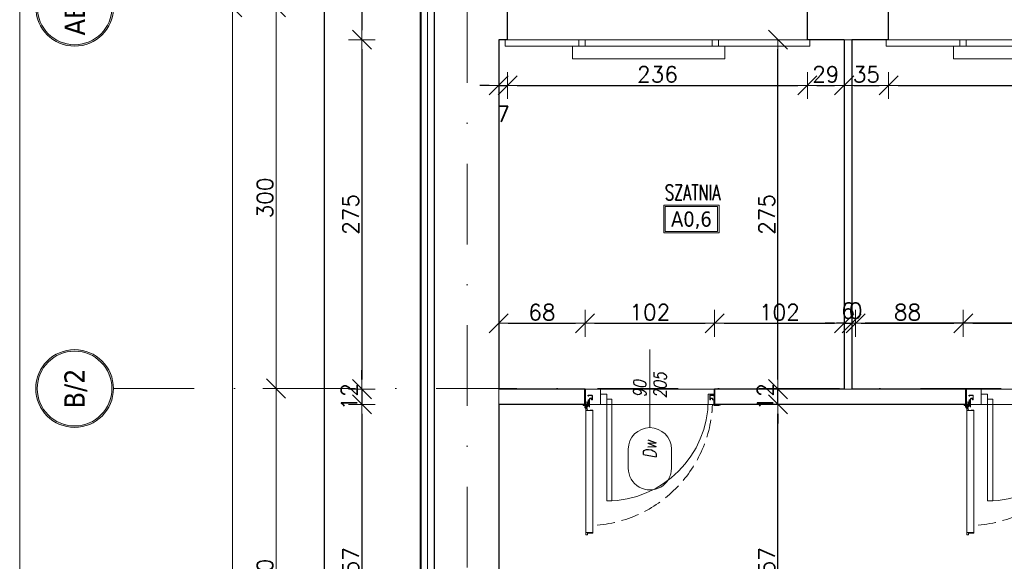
# Model space of a CAD drawing. Header units: millimetres. Extents: x 23192 to 177760, y -399809 to -79279.
# Tile 77 of 256: x 48565 to 49341, y -194775 to -194349. Entities that reach past the tile are written whole.
import ezdxf
from ezdxf.enums import TextEntityAlignment as Align

# ---------------------------------------------------------------- set-up
doc = ezdxf.new("R2010")
doc.units = ezdxf.units.MM
for name, pattern in [('CENTER', [0.6, 0.375, -0.075, 0.075, -0.075]), ('DASHDOT', [25.4, 12.7, -6.35, 0, -6.35]), ('HIDDEN', [9.525, 6.35, -3.175]), ('Hidden Line', [391.222223, 282.222223, -109])]:
    doc.linetypes.add(name, pattern=pattern)
doc.layers.get('0').update_dxf_attribs({"lineweight": 0})
for name, color, linetype, lineweight in [('!! 0_ Istn-sciany', 3, 'Continuous', 30), ('!! 0_ Istn-widok', 1, 'Continuous', 15), ('!! 0_Istn-cienka', 4, 'Continuous', 9), ('!! 0_Opis_pom', 9, 'Continuous', 13), ('!! 0_Osie', 1, 'DASHDOT', 13), ('!! 1_ tynk zewn  - nowy', 21, 'Continuous', 20), ('!! 1_PROJ Sciany', 2, 'Continuous', 40), ('!! 2_ remont Ocieplenie', 4, 'ZIGZAG', 5), ('!! 2_Drzwi - nowe remont', 33, 'Continuous', 9), ('!! 2_drzwi opis', 151, 'Continuous', 9), ('!! wymiary osi', 250, 'Continuous', 9), ('0-osie-liniA', 14, 'DASHDOT', 5), ('0-osie-tx', 66, 'Continuous', 9)]:
    doc.layers.add(name, color=color, linetype=linetype, lineweight=lineweight)
for name, color, linetype, lineweight, plot in [('!! 0_Istn-grzejniki', 7, 'Continuous', 0, False), ('!! 0_ramki', 66, 'Continuous', 9, False), ('Powierzchnia', 140, 'Continuous', 5, False)]:
    doc.layers.add(name, color=color, linetype=linetype, lineweight=lineweight, plot=plot)
doc.layers.add('!! 2_WYBURZENIA DO REMONTU', color=7, linetype='Continuous', lineweight=0, true_color=0x4d4d4d, plot=False)
doc.styles.add('50', font='ROMANS.shx', dxfattribs={"width": 0.8, "height": 10})
doc.styles.add('ARCHETYP', font='romans.shx', dxfattribs={"height": 15})
doc.styles.add('ARIAL', font='tahoma.ttf')
doc.styles.add('TAHOMA', font='tahoma.ttf')
doc.styles.add('TXT', font='simplex.shx')
doc.linetypes.add('ZIGZAG', pattern='A,0.00254,-5.08,[131,ltypeshp.shx,S=5.08,R=0,X=-5.08,Y=0],-10.16,[131,ltypeshp.shx,S=5.08,R=180,X=5.08,Y=0],-5.08', length=20.32254)
doc.dimstyles.new('DIM50', dxfattribs={"dimscale": 5, "dimtxt": 2.5, "dimasz": 1.5, "dimexe": 0, "dimexo": 0, "dimgap": 0.5, "dimtad": 1, "dimdec": 4, "dimrnd": 0.5, "dimdsep": 46, "dimtxsty": 'TXT', "dimblk1": 'TICK1', "dimblk2": 'TICK1', "dimsah": 1, "dimcen": 0, "dimse1": 1, "dimse2": 1, "dimclrd": 1, "dimclre": 7, "dimclrt": 9, "dimadec": 0, "dimazin": 0, "dimtfac": 1, "dimtdec": 4, "dimtmove": 2, "dimatfit": 3, "dimldrblk": 'TICK1', "dimfxl": 1, "dimtolj": 1, "dimarcsym": 0})

# ---------------------------------------------------------------- blocks, each defined once
blk = doc.blocks.new('*U81')
h = blk.add_hatch(color=256)
edge = h.paths.add_edge_path()
edge.add_arc((0, 0), 30.6, 0, 360)
edge = h.paths.add_edge_path(flags=17)
edge.add_arc((0, 0), 29.4, 0, 360)
for radius in [30.6, 29.4]:
    blk.add_circle((0, 0), radius)
at = {"style": 'TAHOMA', "flags": 8}
blk.add_attdef('ANSICHTSNUMMER', text='', height=16, dxfattribs=at).set_placement((0, 0), align=Align.MIDDLE_CENTER)
blk = doc.blocks.new('TICK1')
at = {"color": 0}
for p, q in [((0, -1.4), (0, 1.4)), ((0, 0), (-1, 0))]:
    blk.add_line(p, q, dxfattribs=at)
at = {"color": 2}
blk.add_line((-1, -1), (1, 1), dxfattribs=at)
blk = doc.blocks.new('*D3753')
at = {"layer": '!! wymiary osi', "color": 1, "lineweight": -2, "transparency": 16777216}
blk.add_line((48732.98, -194409.59), (48732.98, -195655.59), dxfattribs=at)
at = {"layer": 'DEFPOINTS', "color": 0, "transparency": 16777216}
for p in [(48761.96, -194402.09), (48732.98, -195663.09), (48761.96, -195663.09)]:
    blk.add_point(p, dxfattribs=at)
at = {"layer": '!! wymiary osi', "color": 1, "lineweight": -2, "transparency": 16777216, "xscale": 7.5, "yscale": 7.5, "zscale": 7.5}
for p, rotation in [((48732.98, -194402.09), 90), ((48732.98, -195663.09), 270)]:
    blk.add_blockref('TICK1', p, dxfattribs=dict(at, rotation=rotation))
at = {"layer": '!! wymiary osi', "color": 9, "transparency": 16777216, "insert": (48724.23, -195032.59), "char_height": 12.5, "attachment_point": 5, "rotation": 90, "style": 'TXT'}
blk.add_mtext('\\A1;1261', dxfattribs=at)
blk = doc.blocks.new('*D3755')
at = {"layer": '!! wymiary osi', "color": 1, "lineweight": -2, "transparency": 16777216}
blk.add_line((48767.37, -194994.59), (48767.37, -194709.59), dxfattribs=at)
at = {"layer": 'DEFPOINTS', "color": 0, "transparency": 16777216}
for p in [(48767.37, -194702.09), (48767.37, -194702.09), (48799.55, -195002.09)]:
    blk.add_point(p, dxfattribs=at)
at = {"layer": '!! wymiary osi', "color": 1, "lineweight": -2, "transparency": 16777216, "xscale": 7.5, "yscale": 7.5, "zscale": 7.5}
for p, rotation in [((48767.37, -194702.09), 90), ((48767.37, -195002.09), 270)]:
    blk.add_blockref('TICK1', p, dxfattribs=dict(at, rotation=rotation))
at = {"layer": '!! wymiary osi', "color": 9, "transparency": 16777216, "insert": (48758.62, -194852.09), "char_height": 12.5, "attachment_point": 5, "rotation": 90, "style": 'TXT'}
blk.add_mtext('\\A1;300', dxfattribs=at)
blk = doc.blocks.new('*D3756')
at = {"layer": '!! wymiary osi', "color": 1, "lineweight": -2, "transparency": 16777216}
blk.add_line((48767.37, -194694.59), (48767.37, -194409.59), dxfattribs=at)
at = {"layer": 'DEFPOINTS', "color": 0, "transparency": 16777216}
for p in [(48767.37, -194402.09), (48767.37, -194402.09), (48767.37, -194702.09)]:
    blk.add_point(p, dxfattribs=at)
at = {"layer": '!! wymiary osi', "color": 1, "lineweight": -2, "transparency": 16777216, "xscale": 7.5, "yscale": 7.5, "zscale": 7.5}
for p, rotation in [((48767.37, -194402.09), 90), ((48767.37, -194702.09), 270)]:
    blk.add_blockref('TICK1', p, dxfattribs=dict(at, rotation=rotation))
at = {"layer": '!! wymiary osi', "color": 9, "transparency": 16777216, "insert": (48758.62, -194552.09), "char_height": 12.5, "attachment_point": 5, "rotation": 90, "style": 'TXT'}
blk.add_mtext('\\A1;300', dxfattribs=at)
blk = doc.blocks.new('zaw-dr-90-p')
at = {"color": 2, "linetype": 'CENTER', "ltscale": 0.2}
for p, q in [((12, 0), (-12, 0)), ((0, 12), (0, -12)), ((24.5, 24), (31, 24)), ((24.5, 19), (31, 19))]:
    blk.add_line(p, q, dxfattribs=at)
at = {"ltscale": 0.2}
for p, q in [((10, 12), (6.5, 12)), ((10, 0), (10, 6.5))]:
    blk.add_line(p, q, dxfattribs=at)
blk.add_lwpolyline([(0, 6.5), (23.5, 6.5, 0.414214), (28, 11), (28, 31), (24.5, 31), (24.5, 11, -0.414214), (23.5, 10), (0, 10, 4.561698), (7.6, 6.5), (4.9, 4.2)], format="xyb", dxfattribs=at)
blk.add_lwpolyline([(-0.2, -0.2), (-2.5, -0.2), (-2.5, 0.2), (-0.2, 0.2), (-0.2, 2.5), (0.2, 2.5), (0.2, 0.2), (2.8, 0.2), (2.8, -0.2), (0.2, -0.2), (0.2, -2.8), (-0.2, -2.8)], close=True)
blk.add_lwpolyline([(10, 10), (10, 39), (6.5, 39), (6.5, 10)], dxfattribs=at)
blk.add_circle((0, 0), 6.5, dxfattribs=at)
blk = doc.blocks.new('drzwi 90- sc 12')
for p, q in [((-13620.32, 20410.16), (-13620.32, 20313.77)), ((-13614.92, 20409.86), (-13620.32, 20409.86)), ((-13616.12, 20410.26), (-13620.22, 20410.26)), ((-13616.12, 20410.26), (-13620, 20410.26)), ((-13618.17, 20410.26), (-13616.22, 20410.26)), ((-13618.17, 20410.26), (-13616.22, 20410.26)), ((-13616.12, 20410.26), (-13616.12, 20411.46)), ((-13616.12, 20411.46), (-13615.02, 20411.46)), ((-13614.92, 20411.36), (-13614.92, 20313.77)), ((-13620.32, 20313.47), (-13620.32, 20317.97)), ((-13614.92, 20312.27), (-13614.92, 20317.97)), ((-13715.57, 20308.32), (-13715.57, 20308.56)), ((-13715.57, 20307.69), (-13715.57, 20308.56)), ((-13715.57, 20307.82), (-13715.57, 20308.56)), ((-13715.57, 20307.72), (-13715.37, 20307.72)), ((-13614.92, 20313.77), (-13620.32, 20313.77)), ((-13618.22, 20313.37), (-13620.22, 20313.37)), ((-13618.22, 20313.67), (-13618.22, 20313.37)), ((-13618.22, 20313.67), (-13616.42, 20313.67)), ((-13617.77, 20311.12), (-13617.77, 20305.72)), ((-13617.77, 20311.12), (-13617.77, 20305.72)), ((-13616.17, 20309.92), (-13617.37, 20309.92)), ((-13616.17, 20309.92), (-13616.17, 20311.02)), ((-13615.92, 20313.17), (-13615.92, 20312.17)), ((-13615.92, 20312.17), (-13615.02, 20312.17)), ((-13715.77, 20301.96), (-13716.27, 20301.96)), ((-13616.77, 20301.96), (-13616.27, 20301.96))]:
    blk.add_line(p, q)
for points in [[(-13665.27, 20284.96), (-13665.27, 20325.83)], [(-13615.57, 20309.64), (-13615.32, 20309.64), (-13615.32, 20309.82), (-13616.32, 20309.82), (-13616.32, 20309.64), (-13615.92, 20309.64)]]:
    blk.add_lwpolyline(points)
at = {"lineweight": 30}
for points in [[(-13716.27, 20308.92), (-13721.27, 20308.92)], [(-13716.27, 20308.92), (-13716.27, 20296.92)], [(-13614.27, 20308.92), (-13609.27, 20308.92)], [(-13614.27, 20308.92), (-13614.27, 20296.92)]]:
    blk.add_lwpolyline(points, dxfattribs=at)
at = {"ltscale": 0.2}
for points in [[(-13715.57, 20307.51), (-13715.57, 20309.48, 0.414214), (-13715.91, 20309.82), (-13719.43, 20309.82, 0.414214), (-13719.77, 20309.48), (-13719.77, 20308.92), (-13719.59, 20308.92), (-13719.59, 20309.48, -0.414214), (-13719.43, 20309.64), (-13716.97, 20309.64)], [(-13716.97, 20309.64), (-13715.91, 20309.64, -0.414214), (-13715.75, 20309.48), (-13715.75, 20307.51)], [(-13715.75, 20307.76), (-13715.75, 20305.58, 0.414214), (-13715.41, 20305.24), (-13714.96, 20305.24, -0.414214), (-13714.8, 20305.08), (-13714.8, 20304.48, 0.414214), (-13714.46, 20304.14), (-13713.28, 20304.14, 0.414214), (-13712.94, 20304.48), (-13712.94, 20305.15, -1), (-13712.75, 20305.15), (-13712.75, 20301.96, -0.414214), (-13712.91, 20301.8), (-13715.43, 20301.8, -0.414214), (-13715.59, 20301.96), (-13715.59, 20302.52), (-13715.77, 20302.52), (-13715.77, 20301.96, 0.414214), (-13715.43, 20301.62), (-13712.91, 20301.62, 0.414214), (-13712.57, 20301.96), (-13712.57, 20305.15, 1), (-13713.12, 20305.15), (-13713.12, 20304.48, -0.414214), (-13713.28, 20304.32), (-13714.46, 20304.32, -0.414214), (-13714.62, 20304.48), (-13714.62, 20305.08, 0.414214), (-13714.96, 20305.42), (-13715.41, 20305.42, -0.414214), (-13715.57, 20305.58), (-13715.57, 20307.64)], [(-13615.92, 20309.64), (-13616.63, 20309.64, 0.414214), (-13616.79, 20309.48), (-13616.79, 20305.58, -0.414214), (-13617.13, 20305.24), (-13617.58, 20305.24, 0.414214), (-13617.74, 20305.08), (-13617.74, 20304.48, -0.414214), (-13618.08, 20304.14), (-13619.26, 20304.14, -0.414214), (-13619.6, 20304.48), (-13619.6, 20305.15, 1), (-13619.79, 20305.15), (-13619.79, 20301.96, 0.414214), (-13619.63, 20301.8), (-13617.11, 20301.8, 0.414214), (-13616.95, 20301.96), (-13616.95, 20302.52), (-13616.77, 20302.52), (-13616.77, 20301.96, -0.414214), (-13617.11, 20301.62), (-13619.63, 20301.62, -0.414214), (-13619.97, 20301.96), (-13619.97, 20305.15, -1), (-13619.42, 20305.15), (-13619.42, 20304.48, 0.414214), (-13619.26, 20304.32), (-13618.08, 20304.32, 0.414214), (-13617.92, 20304.48), (-13617.92, 20305.08, -0.414214), (-13617.58, 20305.42), (-13617.13, 20305.42, 0.414214), (-13616.97, 20305.58), (-13616.97, 20309.48, -0.414214), (-13616.63, 20309.82), (-13613.11, 20309.82, -0.414214), (-13612.77, 20309.48), (-13612.77, 20308.92), (-13612.95, 20308.92), (-13612.95, 20309.48, 0.414214), (-13613.11, 20309.64), (-13615.57, 20309.64)]]:
    blk.add_lwpolyline(points, format="xyb", dxfattribs=at)
blk.add_lwpolyline([(-13616.79, 20308.82), (-13616.97, 20308.82), (-13616.97, 20307.42), (-13616.79, 20307.42)], close=True)
for centre, radius, start, end in [((-13620.22, 20410.16), 0.1, 90, 180), ((-13615.02, 20411.36), 0.1, 0, 90), ((-13620.22, 20313.47), 0.1, 180, 270), ((-13616.42, 20313.17), 0.5, 0, 90), ((-13616.27, 20311.02), 0.1, 0, 90), ((-13615.02, 20312.27), 0.1, 270, 0)]:
    blk.add_arc(centre, radius, start, end)
at = {"linetype": 'Hidden Line', "lineweight": 9, "ltscale": 0.05}
blk.add_arc((-13615.5, 20305.14), 99.12, 94.80054, 177.69442, dxfattribs=at)
at = {"xscale": 0.09999999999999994, "yscale": 0.09999999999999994, "zscale": 0.09999999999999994, "rotation": 180.0000000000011}
blk.add_blockref('zaw-dr-90-p', (-13614.92, 20310.92), dxfattribs=at)
blk = doc.blocks.new('1_ok-opis')
blk.add_line((0, 111.61), (0, 50))
for points in [[(-17, 128.61), (-17, 143.61)], [(17, 128.61), (17, 143.61)]]:
    blk.add_lwpolyline(points)
for centre, start, end in [((0, 143.61), 0, 180), ((0, 128.61), 180, 0)]:
    blk.add_arc(centre, 17, start, end)
at = {"style": 'ARCHETYP'}
for tag, height, rotation, p in [('NR', 12, 90, (0, 136.9)), ('NR', 12, 270, (0, 136.9)), ('SZEROKOŚĆ', 10, 90, (-8, 78.29)), ('WYSOKOŚĆ', 10, 270, (-8, 78.29)), ('WYSOKOŚĆ', 10, 90, (8, 78.29)), ('SZEROKOŚĆ', 10, 270, (8, 78.29))]:
    blk.add_attdef(tag, text='', height=height, rotation=rotation, dxfattribs=at).set_placement(p, align=Align.MIDDLE)
blk = doc.blocks.new('*D2226')
at = {"layer": '!! wymiary osi', "color": 1, "lineweight": -2, "transparency": 16777216}
blk.add_line((48805.28, -194310.09), (48805.28, -195629.09), dxfattribs=at)
at = {"layer": 'DEFPOINTS', "color": 0, "transparency": 16777216}
for p in [(48891.21, -194302.59), (48805.28, -195636.59), (48891.21, -195636.59)]:
    blk.add_point(p, dxfattribs=at)
at = {"layer": '!! wymiary osi', "color": 1, "lineweight": -2, "transparency": 16777216, "xscale": 7.5, "yscale": 7.5, "zscale": 7.5}
for p, rotation in [((48805.28, -194302.59), 90), ((48805.28, -195636.59), 270)]:
    blk.add_blockref('TICK1', p, dxfattribs=dict(at, rotation=rotation))
at = {"layer": '!! wymiary osi', "color": 9, "transparency": 16777216, "insert": (48796.53, -194969.59), "char_height": 12.5, "attachment_point": 5, "rotation": 90, "style": 'TXT'}
blk.add_mtext('\\A1;1334', dxfattribs=at)
blk = doc.blocks.new('*D2227')
at = {"layer": '!! wymiary osi', "color": 1, "lineweight": -2, "transparency": 16777216}
blk.add_line((48834.89, -194310.09), (48834.89, -194357.09), dxfattribs=at)
at = {"layer": 'DEFPOINTS', "color": 0, "transparency": 16777216}
for p in [(48954.71, -194302.59), (48834.89, -194364.59), (48942.71, -194364.59)]:
    blk.add_point(p, dxfattribs=at)
at = {"layer": '!! wymiary osi', "color": 1, "lineweight": -2, "transparency": 16777216, "xscale": 7.5, "yscale": 7.5, "zscale": 7.5}
for p, rotation in [((48834.89, -194302.59), 90), ((48834.89, -194364.59), 270)]:
    blk.add_blockref('TICK1', p, dxfattribs=dict(at, rotation=rotation))
at = {"layer": '!! wymiary osi', "color": 9, "transparency": 16777216, "insert": (48826.14, -194333.59), "char_height": 12.5, "attachment_point": 5, "rotation": 90, "style": 'TXT'}
blk.add_mtext('\\A1;62', dxfattribs=at)
blk = doc.blocks.new('*D2228')
at = {"layer": '!! wymiary osi', "color": 1, "lineweight": -2, "transparency": 16777216}
blk.add_line((48834.89, -194372.09), (48834.89, -194632.09), dxfattribs=at)
at = {"layer": 'DEFPOINTS', "color": 0, "transparency": 16777216}
for p in [(48942.71, -194364.59), (48834.89, -194639.59), (48942.71, -194639.59)]:
    blk.add_point(p, dxfattribs=at)
at = {"layer": '!! wymiary osi', "color": 1, "lineweight": -2, "transparency": 16777216, "xscale": 7.5, "yscale": 7.5, "zscale": 7.5}
for p, rotation in [((48834.89, -194364.59), 90), ((48834.89, -194639.59), 270)]:
    blk.add_blockref('TICK1', p, dxfattribs=dict(at, rotation=rotation))
at = {"layer": '!! wymiary osi', "color": 9, "transparency": 16777216, "insert": (48826.14, -194502.09), "char_height": 12.5, "attachment_point": 5, "rotation": 90, "style": 'TXT'}
blk.add_mtext('\\A1;275', dxfattribs=at)
blk = doc.blocks.new('*D2229')
at = {"layer": '!! wymiary osi', "color": 1, "lineweight": -2, "transparency": 16777216}
for p, q in [((48834.89, -194632.09), (48834.89, -194624.59)), ((48834.89, -194639.59), (48834.89, -194651.59)), ((48834.89, -194659.09), (48834.89, -194666.59))]:
    blk.add_line(p, q, dxfattribs=at)
at = {"layer": 'DEFPOINTS', "color": 0, "transparency": 16777216}
for p in [(48942.71, -194639.59), (48834.89, -194651.59), (48942.71, -194651.59)]:
    blk.add_point(p, dxfattribs=at)
at = {"layer": '!! wymiary osi', "color": 1, "lineweight": -2, "transparency": 16777216, "xscale": 7.5, "yscale": 7.5, "zscale": 7.5}
for p, rotation in [((48834.89, -194639.59), 270), ((48834.89, -194651.59), 90)]:
    blk.add_blockref('TICK1', p, dxfattribs=dict(at, rotation=rotation))
at = {"layer": '!! wymiary osi', "color": 9, "transparency": 16777216, "insert": (48824.89, -194645.59), "char_height": 12.5, "attachment_point": 5, "rotation": 90, "style": 'TXT'}
blk.add_mtext('\\A1;12', dxfattribs=at)
blk = doc.blocks.new('*D2230')
at = {"layer": '!! wymiary osi', "color": 1, "lineweight": -2, "transparency": 16777216}
blk.add_line((48834.89, -194659.09), (48834.89, -194901.09), dxfattribs=at)
at = {"layer": 'DEFPOINTS', "color": 0, "transparency": 16777216}
for p in [(48942.71, -194651.59), (48834.89, -194908.59), (48942.71, -194908.59)]:
    blk.add_point(p, dxfattribs=at)
at = {"layer": '!! wymiary osi', "color": 1, "lineweight": -2, "transparency": 16777216, "xscale": 7.5, "yscale": 7.5, "zscale": 7.5}
for p, rotation in [((48834.89, -194651.59), 90), ((48834.89, -194908.59), 270)]:
    blk.add_blockref('TICK1', p, dxfattribs=dict(at, rotation=rotation))
at = {"layer": '!! wymiary osi', "color": 9, "transparency": 16777216, "insert": (48826.14, -194780.09), "char_height": 12.5, "attachment_point": 5, "rotation": 90, "style": 'TXT'}
blk.add_mtext('\\A1;257', dxfattribs=at)
blk = doc.blocks.new('*D2274')
at = {"layer": '!! wymiary osi', "color": 1, "lineweight": -2, "transparency": 16777216}
blk.add_line((48950.21, -194587.79), (49003.21, -194587.79), dxfattribs=at)
at = {"layer": 'DEFPOINTS', "color": 0, "transparency": 16777216}
for p in [(49010.71, -194587.79), (48942.71, -194639.09), (49010.71, -194639.09)]:
    blk.add_point(p, dxfattribs=at)
at = {"layer": '!! wymiary osi', "color": 1, "lineweight": -2, "transparency": 16777216, "xscale": 7.5, "yscale": 7.5, "zscale": 7.5, "rotation": 180}
blk.add_blockref('TICK1', (48942.71, -194587.79), dxfattribs=at)
at = {"layer": '!! wymiary osi', "color": 1, "lineweight": -2, "transparency": 16777216, "xscale": 7.5, "yscale": 7.5, "zscale": 7.5}
blk.add_blockref('TICK1', (49010.71, -194587.79), dxfattribs=at)
at = {"layer": '!! wymiary osi', "color": 9, "transparency": 16777216, "insert": (48976.71, -194579.04), "char_height": 12.5, "attachment_point": 5, "style": 'TXT'}
blk.add_mtext('\\A1;68', dxfattribs=at)
blk = doc.blocks.new('*D2275')
at = {"layer": '!! wymiary osi', "color": 1, "lineweight": -2, "transparency": 16777216}
blk.add_line((49018.21, -194587.79), (49105.21, -194587.79), dxfattribs=at)
at = {"layer": 'DEFPOINTS', "color": 0, "transparency": 16777216}
for p in [(49112.71, -194587.79), (49010.71, -194639.09), (49112.71, -194639.59)]:
    blk.add_point(p, dxfattribs=at)
at = {"layer": '!! wymiary osi', "color": 1, "lineweight": -2, "transparency": 16777216, "xscale": 7.5, "yscale": 7.5, "zscale": 7.5, "rotation": 180}
blk.add_blockref('TICK1', (49010.71, -194587.79), dxfattribs=at)
at = {"layer": '!! wymiary osi', "color": 1, "lineweight": -2, "transparency": 16777216, "xscale": 7.5, "yscale": 7.5, "zscale": 7.5}
blk.add_blockref('TICK1', (49112.71, -194587.79), dxfattribs=at)
at = {"layer": '!! wymiary osi', "color": 9, "transparency": 16777216, "insert": (49061.71, -194579.04), "char_height": 12.5, "attachment_point": 5, "style": 'TXT'}
blk.add_mtext('\\A1;102', dxfattribs=at)
blk = doc.blocks.new('*D2276')
at = {"layer": '!! wymiary osi', "color": 1, "lineweight": -2, "transparency": 16777216}
blk.add_line((49120.21, -194587.79), (49207.21, -194587.79), dxfattribs=at)
at = {"layer": 'DEFPOINTS', "color": 0, "transparency": 16777216}
for p in [(49214.71, -194587.79), (49112.71, -194639.59), (49214.71, -194639.09)]:
    blk.add_point(p, dxfattribs=at)
at = {"layer": '!! wymiary osi', "color": 1, "lineweight": -2, "transparency": 16777216, "xscale": 7.5, "yscale": 7.5, "zscale": 7.5, "rotation": 180}
blk.add_blockref('TICK1', (49112.71, -194587.79), dxfattribs=at)
at = {"layer": '!! wymiary osi', "color": 1, "lineweight": -2, "transparency": 16777216, "xscale": 7.5, "yscale": 7.5, "zscale": 7.5}
blk.add_blockref('TICK1', (49214.71, -194587.79), dxfattribs=at)
at = {"layer": '!! wymiary osi', "color": 9, "transparency": 16777216, "insert": (49163.71, -194579.04), "char_height": 12.5, "attachment_point": 5, "style": 'TXT'}
blk.add_mtext('\\A1;102', dxfattribs=at)
blk = doc.blocks.new('*D2277')
at = {"layer": '!! wymiary osi', "color": 1, "lineweight": -2, "transparency": 16777216}
for p, q in [((49207.21, -194587.79), (49199.71, -194587.79)), ((49214.71, -194587.79), (49220.71, -194587.79)), ((49228.21, -194587.79), (49235.71, -194587.79))]:
    blk.add_line(p, q, dxfattribs=at)
at = {"layer": 'DEFPOINTS', "color": 0, "transparency": 16777216}
for p in [(49220.71, -194587.79), (49214.71, -194639.09), (49220.71, -194639.59)]:
    blk.add_point(p, dxfattribs=at)
at = {"layer": '!! wymiary osi', "color": 1, "lineweight": -2, "transparency": 16777216, "xscale": 7.5, "yscale": 7.5, "zscale": 7.5}
blk.add_blockref('TICK1', (49214.71, -194587.79), dxfattribs=at)
at = {"layer": '!! wymiary osi', "color": 1, "lineweight": -2, "transparency": 16777216, "xscale": 7.5, "yscale": 7.5, "zscale": 7.5, "rotation": 180}
blk.add_blockref('TICK1', (49220.71, -194587.79), dxfattribs=at)
at = {"layer": '!! wymiary osi', "color": 9, "transparency": 16777216, "insert": (49217.71, -194577.79), "char_height": 12.5, "attachment_point": 5, "style": 'TXT'}
blk.add_mtext('\\A1;6', dxfattribs=at)
blk = doc.blocks.new('*D2278')
at = {"layer": '!! wymiary osi', "color": 1, "lineweight": -2, "transparency": 16777216}
blk.add_line((49228.21, -194587.79), (49301.03, -194587.79), dxfattribs=at)
at = {"layer": 'DEFPOINTS', "color": 0, "transparency": 16777216}
for p in [(49308.53, -194587.79), (49220.71, -194639.59), (49308.53, -194639.59)]:
    blk.add_point(p, dxfattribs=at)
at = {"layer": '!! wymiary osi', "color": 1, "lineweight": -2, "transparency": 16777216, "xscale": 7.5, "yscale": 7.5, "zscale": 7.5, "rotation": 180}
blk.add_blockref('TICK1', (49220.71, -194587.79), dxfattribs=at)
at = {"layer": '!! wymiary osi', "color": 1, "lineweight": -2, "transparency": 16777216, "xscale": 7.5, "yscale": 7.5, "zscale": 7.5}
blk.add_blockref('TICK1', (49308.53, -194587.79), dxfattribs=at)
at = {"layer": '!! wymiary osi', "color": 9, "transparency": 16777216, "insert": (49264.62, -194579.04), "char_height": 12.5, "attachment_point": 5, "style": 'TXT'}
blk.add_mtext('\\A1;88', dxfattribs=at)
blk = doc.blocks.new('*D2279')
at = {"layer": '!! wymiary osi', "color": 1, "lineweight": -2, "transparency": 16777216}
blk.add_line((49316.03, -194587.79), (49405.21, -194587.79), dxfattribs=at)
at = {"layer": 'DEFPOINTS', "color": 0, "transparency": 16777216}
for p in [(49412.71, -194587.79), (49308.53, -194639.59), (49412.71, -194639.59)]:
    blk.add_point(p, dxfattribs=at)
at = {"layer": '!! wymiary osi', "color": 1, "lineweight": -2, "transparency": 16777216, "xscale": 7.5, "yscale": 7.5, "zscale": 7.5, "rotation": 180}
blk.add_blockref('TICK1', (49308.53, -194587.79), dxfattribs=at)
at = {"layer": '!! wymiary osi', "color": 1, "lineweight": -2, "transparency": 16777216, "xscale": 7.5, "yscale": 7.5, "zscale": 7.5}
blk.add_blockref('TICK1', (49412.71, -194587.79), dxfattribs=at)
at = {"layer": '!! wymiary osi', "color": 9, "transparency": 16777216, "insert": (49360.62, -194579.04), "char_height": 12.5, "attachment_point": 5, "style": 'TXT'}
blk.add_mtext('\\A1;104', dxfattribs=at)
blk = doc.blocks.new('*D2289')
at = {"layer": '!! wymiary osi', "color": 1, "lineweight": -2, "transparency": 16777216}
blk.add_line((50097.21, -194587.79), (49231.21, -194587.79), dxfattribs=at)
at = {"layer": 'DEFPOINTS', "color": 0, "transparency": 16777216}
for p in [(49223.71, -194587.79), (50104.71, -194639.09), (49223.71, -195576.34)]:
    blk.add_point(p, dxfattribs=at)
at = {"layer": '!! wymiary osi', "color": 1, "lineweight": -2, "transparency": 16777216, "xscale": 7.5, "yscale": 7.5, "zscale": 7.5, "rotation": 180}
blk.add_blockref('TICK1', (49223.71, -194587.79), dxfattribs=at)
at = {"layer": '!! wymiary osi', "color": 1, "lineweight": -2, "transparency": 16777216, "xscale": 7.5, "yscale": 7.5, "zscale": 7.5}
blk.add_blockref('TICK1', (50104.71, -194587.79), dxfattribs=at)
at = {"layer": '!! wymiary osi', "color": 9, "transparency": 16777216, "insert": (49664.21, -194579.04), "char_height": 12.5, "attachment_point": 5, "style": 'TXT'}
blk.add_mtext('\\A1;881', dxfattribs=at)
blk = doc.blocks.new('*D2290')
at = {"layer": '!! wymiary osi', "color": 1, "lineweight": -2, "transparency": 16777216}
for p, q in [((49216.21, -194587.79), (49208.71, -194587.79)), ((49231.21, -194587.79), (49238.71, -194587.79))]:
    blk.add_line(p, q, dxfattribs=at)
at = {"layer": 'DEFPOINTS', "color": 0, "transparency": 16777216}
for p in [(49223.71, -194587.79), (49223.71, -195517.59), (49223.71, -195576.34)]:
    blk.add_point(p, dxfattribs=at)
at = {"layer": '!! wymiary osi', "color": 1, "lineweight": -2, "transparency": 16777216, "xscale": 7.5, "yscale": 7.5, "zscale": 7.5, "rotation": 180}
blk.add_blockref('TICK1', (49223.71, -194587.79), dxfattribs=at)
at = {"layer": '!! wymiary osi', "color": 1, "lineweight": -2, "transparency": 16777216, "xscale": 7.5, "yscale": 7.5, "zscale": 7.5}
blk.add_blockref('TICK1', (49223.71, -194587.79), dxfattribs=at)
at = {"layer": '!! wymiary osi', "color": 9, "transparency": 16777216, "insert": (49223.71, -194577.79), "char_height": 12.5, "attachment_point": 5, "style": 'TXT'}
blk.add_mtext('\\A1;0', dxfattribs=at)
blk = doc.blocks.new('*D2304')
at = {"layer": '!! wymiary osi', "color": 1, "lineweight": -2, "transparency": 16777216}
blk.add_line((49162.53, -194901.09), (49162.53, -194659.09), dxfattribs=at)
at = {"layer": 'DEFPOINTS', "color": 0, "transparency": 16777216}
for p in [(49162.53, -194651.59), (49163.71, -194651.59), (49023.71, -194908.59)]:
    blk.add_point(p, dxfattribs=at)
at = {"layer": '!! wymiary osi', "color": 1, "lineweight": -2, "transparency": 16777216, "xscale": 7.5, "yscale": 7.5, "zscale": 7.5}
for p, rotation in [((49162.53, -194651.59), 90), ((49162.53, -194908.59), 270)]:
    blk.add_blockref('TICK1', p, dxfattribs=dict(at, rotation=rotation))
at = {"layer": '!! wymiary osi', "color": 9, "transparency": 16777216, "insert": (49153.78, -194780.09), "char_height": 12.5, "attachment_point": 5, "rotation": 90, "style": 'TXT'}
blk.add_mtext('\\A1;257', dxfattribs=at)
blk = doc.blocks.new('*D2305')
at = {"layer": '!! wymiary osi', "color": 1, "lineweight": -2, "transparency": 16777216}
for p, q in [((49162.53, -194632.09), (49162.53, -194624.59)), ((49162.53, -194651.59), (49162.53, -194639.59)), ((49162.53, -194659.09), (49162.53, -194666.59))]:
    blk.add_line(p, q, dxfattribs=at)
at = {"layer": 'DEFPOINTS', "color": 0, "transparency": 16777216}
for p in [(49162.53, -194639.59), (49214.71, -194639.59), (49163.71, -194651.59)]:
    blk.add_point(p, dxfattribs=at)
at = {"layer": '!! wymiary osi', "color": 1, "lineweight": -2, "transparency": 16777216, "xscale": 7.5, "yscale": 7.5, "zscale": 7.5}
for p, rotation in [((49162.53, -194639.59), 270), ((49162.53, -194651.59), 90)]:
    blk.add_blockref('TICK1', p, dxfattribs=dict(at, rotation=rotation))
at = {"layer": '!! wymiary osi', "color": 9, "transparency": 16777216, "insert": (49152.53, -194645.59), "char_height": 12.5, "attachment_point": 5, "rotation": 90, "style": 'TXT'}
blk.add_mtext('\\A1;12', dxfattribs=at)
blk = doc.blocks.new('*D2306')
at = {"layer": '!! wymiary osi', "color": 1, "lineweight": -2, "transparency": 16777216}
blk.add_line((49162.53, -194632.09), (49162.53, -194372.09), dxfattribs=at)
at = {"layer": 'DEFPOINTS', "color": 0, "transparency": 16777216}
for p in [(49162.53, -194364.59), (49214.71, -194364.59), (49214.71, -194639.59)]:
    blk.add_point(p, dxfattribs=at)
at = {"layer": '!! wymiary osi', "color": 1, "lineweight": -2, "transparency": 16777216, "xscale": 7.5, "yscale": 7.5, "zscale": 7.5}
for p, rotation in [((49162.53, -194364.59), 90), ((49162.53, -194639.59), 270)]:
    blk.add_blockref('TICK1', p, dxfattribs=dict(at, rotation=rotation))
at = {"layer": '!! wymiary osi', "color": 9, "transparency": 16777216, "insert": (49153.78, -194502.09), "char_height": 12.5, "attachment_point": 5, "rotation": 90, "style": 'TXT'}
blk.add_mtext('\\A1;275', dxfattribs=at)
blk = doc.blocks.new('*D2384')
at = {"layer": '!! wymiary osi', "color": 1, "lineweight": -2, "transparency": 16777216}
for p, q in [((48935.21, -194400.59), (48927.71, -194400.59)), ((48942.71, -194400.59), (48949.71, -194400.59)), ((48957.21, -194400.59), (48964.71, -194400.59))]:
    blk.add_line(p, q, dxfattribs=at)
at = {"layer": 'DEFPOINTS', "color": 0, "transparency": 16777216}
for p in [(48942.71, -194364.59), (48949.71, -194364.59), (48949.71, -194400.59)]:
    blk.add_point(p, dxfattribs=at)
at = {"layer": '!! wymiary osi', "color": 1, "lineweight": -2, "transparency": 16777216, "xscale": 7.5, "yscale": 7.5, "zscale": 7.5}
blk.add_blockref('TICK1', (48942.71, -194400.59), dxfattribs=at)
at = {"layer": '!! wymiary osi', "color": 1, "lineweight": -2, "transparency": 16777216, "xscale": 7.5, "yscale": 7.5, "zscale": 7.5, "rotation": 180}
blk.add_blockref('TICK1', (48949.71, -194400.59), dxfattribs=at)
at = {"layer": '!! wymiary osi', "color": 9, "transparency": 16777216, "insert": (48946.21, -194423.09), "char_height": 12.5, "attachment_point": 5, "style": 'TXT'}
blk.add_mtext('\\A1;7', dxfattribs=at)
blk = doc.blocks.new('*D2385')
at = {"layer": '!! wymiary osi', "color": 1, "lineweight": -2, "transparency": 16777216}
blk.add_line((48957.21, -194400.59), (49178.21, -194400.59), dxfattribs=at)
at = {"layer": 'DEFPOINTS', "color": 0, "transparency": 16777216}
for p in [(48949.71, -194364.59), (49185.71, -194364.59), (49185.71, -194400.59)]:
    blk.add_point(p, dxfattribs=at)
at = {"layer": '!! wymiary osi', "color": 1, "lineweight": -2, "transparency": 16777216, "xscale": 7.5, "yscale": 7.5, "zscale": 7.5, "rotation": 180}
blk.add_blockref('TICK1', (48949.71, -194400.59), dxfattribs=at)
at = {"layer": '!! wymiary osi', "color": 1, "lineweight": -2, "transparency": 16777216, "xscale": 7.5, "yscale": 7.5, "zscale": 7.5}
blk.add_blockref('TICK1', (49185.71, -194400.59), dxfattribs=at)
at = {"layer": '!! wymiary osi', "color": 9, "transparency": 16777216, "insert": (49067.71, -194391.84), "char_height": 12.5, "attachment_point": 5, "style": 'TXT'}
blk.add_mtext('\\A1;236', dxfattribs=at)
blk = doc.blocks.new('*D2386')
at = {"layer": '!! wymiary osi', "color": 1, "lineweight": -2, "transparency": 16777216}
blk.add_line((49193.21, -194400.59), (49207.21, -194400.59), dxfattribs=at)
at = {"layer": 'DEFPOINTS', "color": 0, "transparency": 16777216}
for p in [(49185.71, -194364.59), (49214.71, -194364.59), (49214.71, -194400.59)]:
    blk.add_point(p, dxfattribs=at)
at = {"layer": '!! wymiary osi', "color": 1, "lineweight": -2, "transparency": 16777216, "xscale": 7.5, "yscale": 7.5, "zscale": 7.5, "rotation": 180}
blk.add_blockref('TICK1', (49185.71, -194400.59), dxfattribs=at)
at = {"layer": '!! wymiary osi', "color": 1, "lineweight": -2, "transparency": 16777216, "xscale": 7.5, "yscale": 7.5, "zscale": 7.5}
blk.add_blockref('TICK1', (49214.71, -194400.59), dxfattribs=at)
at = {"layer": '!! wymiary osi', "color": 9, "transparency": 16777216, "insert": (49200.21, -194391.84), "char_height": 12.5, "attachment_point": 5, "style": 'TXT'}
blk.add_mtext('\\A1;29', dxfattribs=at)
blk = doc.blocks.new('*D2387')
at = {"layer": '!! wymiary osi', "color": 1, "lineweight": -2, "transparency": 16777216}
blk.add_line((49222.21, -194400.59), (49242.21, -194400.59), dxfattribs=at)
at = {"layer": 'DEFPOINTS', "color": 0, "transparency": 16777216}
for p in [(49214.71, -194364.59), (49249.71, -194364.59), (49249.71, -194400.59)]:
    blk.add_point(p, dxfattribs=at)
at = {"layer": '!! wymiary osi', "color": 1, "lineweight": -2, "transparency": 16777216, "xscale": 7.5, "yscale": 7.5, "zscale": 7.5, "rotation": 180}
blk.add_blockref('TICK1', (49214.71, -194400.59), dxfattribs=at)
at = {"layer": '!! wymiary osi', "color": 1, "lineweight": -2, "transparency": 16777216, "xscale": 7.5, "yscale": 7.5, "zscale": 7.5}
blk.add_blockref('TICK1', (49249.71, -194400.59), dxfattribs=at)
at = {"layer": '!! wymiary osi', "color": 9, "transparency": 16777216, "insert": (49232.21, -194391.84), "char_height": 12.5, "attachment_point": 5, "style": 'TXT'}
blk.add_mtext('\\A1;35', dxfattribs=at)
blk = doc.blocks.new('*D2388')
at = {"layer": '!! wymiary osi', "color": 1, "lineweight": -2, "transparency": 16777216}
blk.add_line((49257.21, -194400.59), (49478.21, -194400.59), dxfattribs=at)
at = {"layer": 'DEFPOINTS', "color": 0, "transparency": 16777216}
for p in [(49249.71, -194364.59), (49485.71, -194364.59), (49485.71, -194400.59)]:
    blk.add_point(p, dxfattribs=at)
at = {"layer": '!! wymiary osi', "color": 1, "lineweight": -2, "transparency": 16777216, "xscale": 7.5, "yscale": 7.5, "zscale": 7.5, "rotation": 180}
blk.add_blockref('TICK1', (49249.71, -194400.59), dxfattribs=at)
at = {"layer": '!! wymiary osi', "color": 1, "lineweight": -2, "transparency": 16777216, "xscale": 7.5, "yscale": 7.5, "zscale": 7.5}
blk.add_blockref('TICK1', (49485.71, -194400.59), dxfattribs=at)
at = {"layer": '!! wymiary osi', "color": 9, "transparency": 16777216, "insert": (49367.71, -194391.84), "char_height": 12.5, "attachment_point": 5, "style": 'TXT'}
blk.add_mtext('\\A1;236', dxfattribs=at)
blk = doc.blocks.new('BLOK OSI')
at = {"layer": '0-osie-liniA', "ltscale": 5}
for points in [[(48917.71142, -193635.47368), (48917.71142, -195993.9543)], [(48639.25763, -194702.0883), (55442.2848, -194702.0883)]]:
    blk.add_lwpolyline(points, dxfattribs=at)
at = {"layer": '0-osie-tx'}
ref = blk.add_blockref('*U81', (48608.73021, -194402.0883), dxfattribs=dict(at, rotation=270))
ref.add_attrib('ANSICHTSNUMMER', 'AB/1', dxfattribs={"layer": '0', "height": 16, "rotation": 90, "style": 'TAHOMA', "flags": 8}).set_placement((48608.73021, -194402.0883), align=Align.MIDDLE_CENTER)
ref = blk.add_blockref('*U81', (48608.65763, -194702.0883), dxfattribs=dict(at, rotation=270))
ref.add_attrib('ANSICHTSNUMMER', 'B/2', dxfattribs={"layer": '0', "height": 16, "rotation": 90, "style": 'TAHOMA', "flags": 8}).set_placement((48608.65763, -194702.0883), align=Align.MIDDLE_CENTER)
at = {"layer": '!! wymiary osi'}
for base, p1, p2, picture, middle in [((48732.97828, -195663.0883), (48761.95606, -194402.0883), (48761.95606, -195663.0883), '*D3753', (48724.22828, -195032.5883)), ((48767.36541, -194402.0883), (48767.36541, -194702.0883), (48767.36541, -194402.0883), '*D3756', (48758.61541, -194552.0883)), ((48767.36541, -194702.0883), (48799.55338, -195002.0883), (48767.36541, -194702.0883), '*D3755', (48758.61541, -194852.0883))]:
    dim = blk.add_linear_dim(base=base, p1=p1, p2=p2, angle=90, dimstyle='DIM50', dxfattribs=at)
    dim.commit()
    dim.dimension.update_dxf_attribs({"geometry": picture, "text_midpoint": middle})

msp = doc.modelspace()

# ---------------------------------------------------------------- linework, layer by layer
at = {"layer": '!! 0_ Istn-sciany'}
for p, q in [((48891.71142, -194313.5883), (48891.71142, -195625.5883)), ((48942.71142, -194364.5883), (48942.71142, -194639.5883)), ((49214.71142, -194364.5883), (49214.71142, -194639.5883)), ((49220.71142, -194364.5883), (49220.71142, -194639.5883)), ((48942.71142, -194651.5883), (48942.71142, -194908.5883))]:
    msp.add_line(p, q, dxfattribs=at)
for points in [[(48949.71142, -194364.5883), (48949.71142, -194325.5883)], [(49185.71142, -194364.5883), (49185.71142, -194325.5883)], [(49249.71142, -194364.5883), (49249.71142, -194325.5883)], [(48949.71142, -194364.5883), (48942.71142, -194364.5883)], [(49214.71142, -194364.5883), (49185.71142, -194364.5883)], [(49249.71142, -194364.5883), (49220.71142, -194364.5883)], [(49010.7115, -194639.5883), (48942.71142, -194639.5883)], [(49214.71142, -194639.5883), (49112.71142, -194639.5883)], [(49112.71142, -194639.5883), (49112.71142, -194651.5883)], [(49310.71142, -194639.5883), (49220.71142, -194639.5883)], [(49010.71142, -194651.5883), (48942.71142, -194651.5883)], [(49310.71142, -194651.5883), (49112.71142, -194651.5883)]]:
    msp.add_lwpolyline(points, dxfattribs=at)
at = {"layer": '!! 0_ Istn-widok'}
for points in [[(48947.71142, -194364.5883), (48947.71142, -194369.5883)], [(49187.71142, -194364.5883), (49187.71142, -194369.5883)], [(49214.71142, -194364.5883), (49220.71142, -194364.5883)], [(49247.71142, -194364.5883), (49247.71142, -194369.5883)], [(48947.71142, -194369.5883), (49187.71142, -194369.5883)], [(49247.71142, -194369.5883), (49487.71142, -194369.5883)], [(48942.71142, -194639.5883), (48942.71142, -194651.5883)], [(49214.71142, -194639.5883), (49220.71142, -194639.5883)]]:
    msp.add_lwpolyline(points, dxfattribs=at)
at = {"layer": '!! 0_Istn-cienka', "linetype": 'HIDDEN', "ltscale": 2}
for points in [[(48949.71142, -194364.5883), (49185.71142, -194364.5883)], [(49249.71142, -194364.5883), (49485.71142, -194364.5883)]]:
    msp.add_lwpolyline(points, dxfattribs=at)
at = {"layer": '!! 0_Istn-grzejniki'}
for points in [[(49115.71142, -194364.5883), (49115.71142, -194369.5883), (49120.71142, -194369.5883), (49120.71142, -194379.5883), (49000.71142, -194379.5883), (49000.71142, -194369.5883), (49005.71142, -194369.5883), (49005.71142, -194364.5883), (49010.71142, -194364.5883), (49010.71142, -194369.5883), (49110.71142, -194369.5883), (49110.71142, -194364.5883)], [(49415.71142, -194364.5883), (49415.71142, -194369.5883), (49420.71142, -194369.5883), (49420.71142, -194379.5883), (49300.71142, -194379.5883), (49300.71142, -194369.5883), (49305.71142, -194369.5883), (49305.71142, -194364.5883), (49310.71142, -194364.5883), (49310.71142, -194369.5883), (49410.71142, -194369.5883), (49410.71142, -194364.5883)]]:
    msp.add_lwpolyline(points, close=True, dxfattribs=at)
at = {"layer": '!! 0_Opis_pom', "ltscale": 0.7}
for points in [[(49072.64602, -194516.60387), (49116.16602, -194516.60387), (49116.16602, -194494.84387), (49072.64602, -194494.84387)], [(49073.73402, -194515.51587), (49115.07802, -194515.51587), (49115.07802, -194495.93187), (49073.73402, -194495.93187)]]:
    msp.add_lwpolyline(points, close=True, dxfattribs=at)
at = {"layer": '!! 0_ramki'}
msp.add_lwpolyline([(48565.42916, -193282.57641), (52765.42916, -193282.57641), (52765.42916, -196252.57641), (48565.42916, -196252.57641)], close=True, dxfattribs=at)
at = {"layer": '!! 1_ tynk zewn  - nowy'}
for points in [[(48954.71142, -195636.5883), (48880.71142, -195636.5883), (48880.71142, -194302.5883), (48954.71142, -194302.5883)], [(48954.71142, -195635.5883), (48881.71142, -195635.5883), (48881.71142, -194303.5883), (48954.71142, -194303.5883)]]:
    msp.add_lwpolyline(points, dxfattribs=at)
at = {"layer": '!! 1_PROJ Sciany'}
for points in [[(49010.71142, -194651.5883), (49010.71142, -194639.5883)], [(49310.71142, -194651.5883), (49310.71142, -194639.5883)]]:
    msp.add_lwpolyline(points, dxfattribs=at)
at = {"layer": '!! 2_ remont Ocieplenie', "linetype": 'ZIGZAG', "ltscale": 0.75}
msp.add_lwpolyline([(48954.71142, -195630.5883), (48886.71142, -195630.5883), (48886.71142, -194308.5883), (48954.71142, -194308.5883)], dxfattribs=at)
at = {"layer": '!! 2_WYBURZENIA DO REMONTU'}
for points in [[(49022.71142, -194639.5883), (49011.66547, -194639.5883)], [(49022.71142, -194639.5883), (49022.71142, -194651.5883)], [(49322.71142, -194639.5883), (49311.80137, -194639.5883)], [(49322.71142, -194639.5883), (49322.71142, -194651.5883)], [(49022.71142, -194651.5883), (49011.23692, -194651.5883)], [(49322.71142, -194651.5883), (49312.8541, -194651.5883)]]:
    msp.add_lwpolyline(points, dxfattribs=at)
for points in [[(49027.71142, -194643.5883), (49022.71142, -194643.5883), (49022.71142, -194651.5883), (49027.71142, -194651.5883)], [(49107.71142, -194643.5883), (49112.71142, -194643.5883), (49112.71142, -194651.5883), (49107.71142, -194651.5883)], [(49327.71142, -194643.5883), (49322.71142, -194643.5883), (49322.71142, -194651.5883), (49327.71142, -194651.5883)], [(49031.71142, -194727.5883), (49031.71142, -194647.5883), (49027.71142, -194647.5883), (49027.71142, -194727.5883)], [(49331.71142, -194727.5883), (49331.71142, -194647.5883), (49327.71142, -194647.5883), (49327.71142, -194727.5883)]]:
    msp.add_lwpolyline(points, close=True, dxfattribs=at)
for centre in [(49027.71142, -194647.5883), (49327.71142, -194647.5883)]:
    msp.add_arc(centre, 80, 269.99999996, 359.99999996, dxfattribs=at)
at = {"layer": 'Powierzchnia'}
for points in [[(48942.71142, -194364.5883), (49214.71142, -194364.5883), (49214.71142, -194639.5883), (48942.71142, -194639.5883)], [(49220.71142, -194364.5883), (49505.71142, -194364.5883), (49505.71142, -194639.5883), (49220.71142, -194639.5883)], [(50104.71142, -194926.5883), (50104.71142, -194651.5883), (48942.71142, -194651.5883), (48942.71142, -194908.5883), (49023.71142, -194908.5883), (49023.71142, -194926.5883), (49229.71142, -194926.5883), (49229.71142, -195574.5883), (49505.71142, -195574.5883), (49505.71142, -194926.5883), (49562.71142, -194926.5883), (49562.71142, -194908.5883), (49624.71142, -194908.5883), (49624.71142, -194926.5883)]]:
    msp.add_lwpolyline(points, close=True, dxfattribs=at)

# ---------------------------------------------------------------- block references
at = {"layer": '!! 0_Osie'}
msp.add_blockref('BLOK OSI', (0, 63), dxfattribs=at)
at = {"layer": '!! 2_Drzwi - nowe remont', "rotation": 180}
for p in [(35396.4418, -174342.66396), (35696.4418, -174342.66396)]:
    msp.add_blockref('drzwi 90- sc 12', p, dxfattribs=at)
at = {"layer": '!! 2_drzwi opis'}
ref = msp.add_blockref('1_ok-opis', (49061.71146, -194558.28268), dxfattribs=dict(at, rotation=180.0000036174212))
ref.add_attrib('WYSOKOŚĆ', '90 ', dxfattribs={"layer": '0', "height": 10, "rotation": 90.00000362, "style": '50', "oblique": 10, "width": 0.8}).set_placement((49053.71146, -194636.57353), align=Align.MIDDLE)
ref.add_attrib('SZEROKOŚĆ', '205', dxfattribs={"layer": '0', "height": 10, "rotation": 90.00000362, "style": '50', "oblique": 10, "width": 0.8}).set_placement((49069.71146, -194636.57353), align=Align.MIDDLE)
ref.add_attrib('NR', 'Dw', dxfattribs={"layer": '0', "height": 10, "rotation": 90.00000362, "style": '50', "oblique": 10, "width": 0.8}).set_placement((49061.71147, -194686.89393), align=Align.MIDDLE)

# ---------------------------------------------------------------- texts
at = {"layer": '!! 0_Opis_pom', "ltscale": 0.7, "style": 'TXT', "width": 0.7}
msp.add_text('SZATNIA', height=12, dxfattribs=at).set_placement((49095.52116, -194490.79756), align=Align.CENTER)
at = {"layer": '!! 0_Opis_pom', "ltscale": 0.7, "style": 'ARIAL'}
msp.add_attdef('A0,6', text='', height=11.968, dxfattribs=at).set_placement((49094.40602, -194505.72387), align=Align.MIDDLE_CENTER)

# ---------------------------------------------------------------- dimensions: what is measured, and where the dimension line sits
at = {"layer": '!! wymiary osi'}
for base, p1, p2, picture, middle in [((48805.2752, -195636.5883), (48891.21142, -194302.5883), (48891.21142, -195636.5883), '*D2226', (48796.5252, -194969.5883)), ((48834.89139, -194364.5883), (48954.71142, -194302.5883), (48942.71142, -194364.5883), '*D2227', (48826.14139, -194333.5883)), ((48834.89139, -194639.5883), (48942.71142, -194364.5883), (48942.71142, -194639.5883), '*D2228', (48826.14139, -194502.0883)), ((49162.52717, -194364.5883), (49214.71142, -194639.5883), (49214.71142, -194364.5883), '*D2306', (49153.77717, -194502.0883)), ((48834.89139, -194651.5883), (48942.71142, -194639.5883), (48942.71142, -194651.5883), '*D2229', (48824.89139, -194645.5883)), ((49162.52717, -194639.5883), (49163.71142, -194651.5883), (49214.71142, -194639.5883), '*D2305', (49152.52717, -194645.5883)), ((48834.89139, -194908.5883), (48942.71142, -194651.5883), (48942.71142, -194908.5883), '*D2230', (48826.14139, -194780.0883)), ((49162.52717, -194651.5883), (49023.71142, -194908.5883), (49163.71142, -194651.5883), '*D2304', (49153.77717, -194780.0883))]:
    dim = msp.add_linear_dim(base=base, p1=p1, p2=p2, angle=90, dimstyle='DIM50', dxfattribs=at)
    dim.commit()
    dim.dimension.update_dxf_attribs({"geometry": picture, "text_midpoint": middle})
for base, p1, p2, picture, middle in [((48949.71142, -194400.5871), (48942.71142, -194364.5883), (48949.71142, -194364.5883), '*D2384', (48946.21142, -194423.0871)), ((49185.71142, -194400.5871), (48949.71142, -194364.5883), (49185.71142, -194364.5883), '*D2385', (49067.71142, -194391.8371)), ((49214.71142, -194400.5871), (49185.71142, -194364.5883), (49214.71142, -194364.5883), '*D2386', (49200.21142, -194391.8371)), ((49249.71142, -194400.5871), (49214.71142, -194364.5883), (49249.71142, -194364.5883), '*D2387', (49232.21142, -194391.8371)), ((49485.71142, -194400.5871), (49249.71142, -194364.5883), (49485.71142, -194364.5883), '*D2388', (49367.71142, -194391.8371)), ((49010.71142, -194587.78872), (48942.71142, -194639.0883), (49010.71142, -194639.0883), '*D2274', (48976.71142, -194579.03872)), ((49112.7115, -194587.78872), (49010.71142, -194639.0883), (49112.7115, -194639.5883), '*D2275', (49061.71146, -194579.03872)), ((49214.71142, -194587.78872), (49112.7115, -194639.5883), (49214.71142, -194639.0883), '*D2276', (49163.71146, -194579.03872)), ((49220.71142, -194587.78872), (49214.71142, -194639.0883), (49220.71142, -194639.5883), '*D2277', (49217.71142, -194577.78872)), ((49223.7114244, -194587.7887195), (49223.7114245, -195576.338872), (49223.7114244, -195517.5883028), '*D2290', (49223.7114245, -194577.7887195)), ((49308.53316, -194587.78872), (49220.71142, -194639.5883), (49308.53316, -194639.5883), '*D2278', (49264.62229, -194579.03872)), ((49223.71142, -194587.78872), (50104.71142, -194639.0883), (49223.71142, -195576.33887), '*D2289', (49664.21142, -194579.03872)), ((49412.7115, -194587.78872), (49308.53316, -194639.5883), (49412.7115, -194639.5883), '*D2279', (49360.62233, -194579.03872))]:
    dim = msp.add_linear_dim(base=base, p1=p1, p2=p2, dimstyle='DIM50', dxfattribs=at)
    dim.commit()
    dim.dimension.update_dxf_attribs({"geometry": picture, "text_midpoint": middle})

doc.saveas('drawing.dxf')
